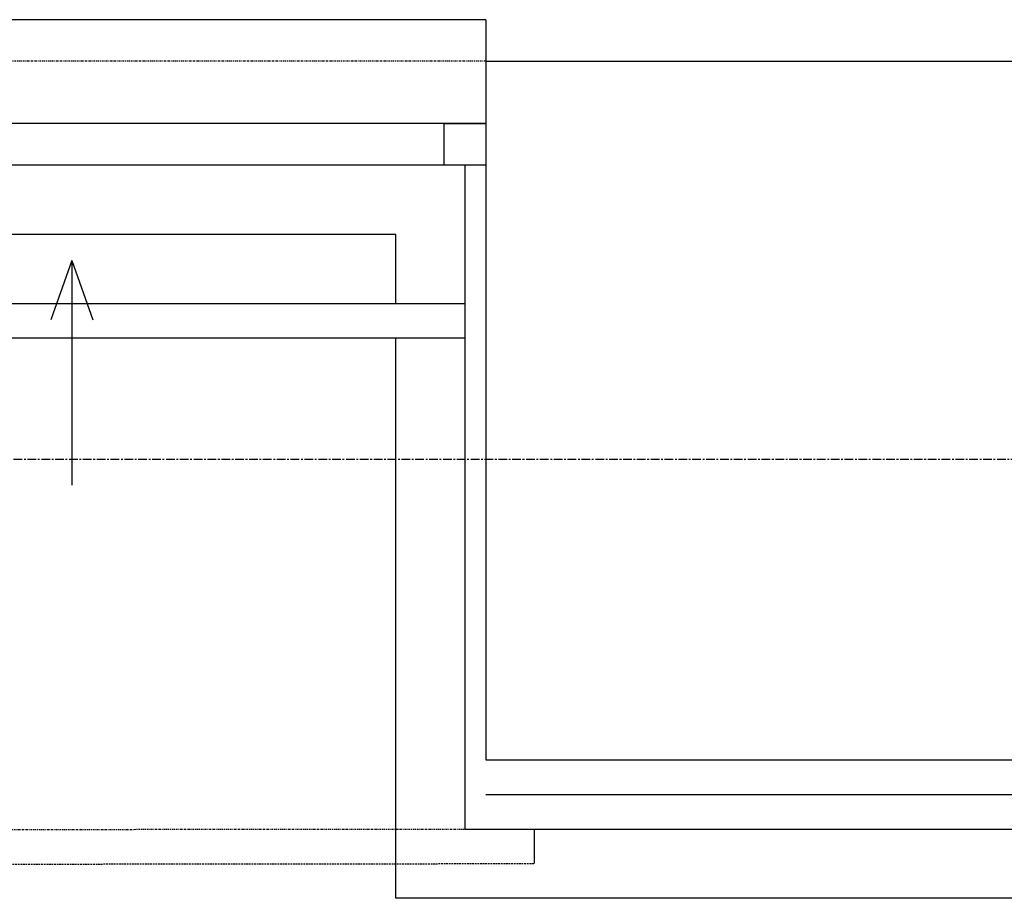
# Model space of a CAD drawing. Header units: inches. Extents: x -281236 to -70395, y 38777 to 102341.
# Tile 93 of 244: x -140914 to -140771, y 50461 to 50588. Entities that reach past the tile are written whole.
import ezdxf

# ---------------------------------------------------------------- set-up
doc = ezdxf.new("R2010")
doc.units = ezdxf.units.IN
doc.header["$MEASUREMENT"] = 0
for name, pattern in [('CENTER', [2, 1.25, -0.25, 0.25, -0.25]), ('DASHDOT', [1, 0.5, -0.25, 0, -0.25]), ('DASHED2', [0.375, 0.25, -0.125])]:
    doc.linetypes.add(name, pattern=pattern)
doc.layers.get('0').update_dxf_attribs({"color": 101})
for name, color, linetype in [('cokół_widok', 255, 'Continuous'), ('Ele-balustrada', 64, 'Continuous'), ('Ins-went-opis', 141, 'Continuous'), ('Okn---okna', 5, 'Continuous'), ('Os-osie glowne', 8, 'CENTER'), ('Sc-cegla pelna', 32, 'Continuous'), ('Sc-izolacja term-obrys', 132, 'Continuous'), ('Sc-izolacja term-styropian', 151, 'STYROPIAN-KA'), ('Sc-nadproza kon', 5, 'DASHED2'), ('W-idok', 9, 'Continuous')]:
    doc.layers.add(name, color=color, linetype=linetype)
doc.linetypes.add('BATTING', pattern='A,0.0001,-0.1,[134,ltypeshp.shx,S=0.1,R=0,X=-0.1,Y=0],-0.2,[134,ltypeshp.shx,S=0.1,R=180,X=0.1,Y=0],-0.1', length=0.4001)
doc.linetypes.add('STYROPIAN-KA', pattern='A,0.0001,-0.1,[135,ltypeshp.shx,S=0.1,R=0,X=-0.1,Y=0],0,[135,ltypeshp.shx,S=0.1,R=180,X=0.1,Y=0],-0.1', length=0.2001)

# ---------------------------------------------------------------- blocks, each defined once
blk = doc.blocks.new('0630_STRZAŁKA')
at = {"ltscale": 0.5}
for points in [[(0, 0), (-3.03, -8.56)], [(0, 0), (0, -32.43)], [(0, 0), (3.03, -8.56)]]:
    blk.add_lwpolyline(points, dxfattribs=at)

msp = doc.modelspace()

# ---------------------------------------------------------------- linework, layer by layer
at = {"layer": 'cokół_widok'}
for points in [[(-140859.3, 50546.72), (-140859.3, 50556.72), (-141161.73, 50556.72), (-141161.67, 50546.72)], [(-140744.3, 50541.72), (-140744.3, 50460.88), (-140859.3, 50460.88), (-140859.3, 50541.72)]]:
    msp.add_lwpolyline(points, dxfattribs=at)
at = {"layer": 'Ele-balustrada'}
for p, q in [((-140849.3, 50546.72), (-141171.67, 50546.72)), ((-140849.3, 50541.72), (-141171.67, 50541.72))]:
    msp.add_line(p, q, dxfattribs=at)
at = {"layer": 'Okn---okna'}
for points in [[(-140846.3, 50572.72), (-141170.29, 50572.72)], [(-140846.3, 50572.72), (-140846.3, 50566.72), (-140852.3, 50566.72), (-140852.3, 50572.72), (-140846.3, 50572.72)], [(-140846.3, 50566.72), (-141170.29, 50566.72)]]:
    msp.add_lwpolyline(points, dxfattribs=at)
at = {"layer": 'Os-osie glowne'}
msp.add_line((-143318.47, 50524.29), (-138010.68, 50524.29), dxfattribs=at)
at = {"layer": 'Sc-cegla pelna'}
for p, q in [((-140846.3, 50581.72), (-140757.3, 50581.72)), ((-140846.3, 50581.71), (-140846.3, 50480.87)), ((-140846.3, 50480.88), (-140757.3, 50480.88))]:
    msp.add_line(p, q, dxfattribs=at)
at = {"layer": 'Sc-izolacja term-obrys'}
for p, q in [((-140849.3, 50566.72), (-140849.3, 50470.88)), ((-140849.3, 50470.88), (-140754.3, 50470.88))]:
    msp.add_line(p, q, dxfattribs=at)
at = {"layer": 'Sc-izolacja term-styropian', "linetype": 'BATTING', "ltscale": 0.25}
msp.add_line((-140846.3, 50475.88), (-140757.3, 50475.88), dxfattribs=at)
at = {"layer": 'Sc-nadproza kon', "linetype": 'DASHDOT', "ltscale": 0.5}
for p, q in [((-140846.3, 50581.72), (-141174.86, 50581.72)), ((-141171.25, 50470.56), (-140849.3, 50470.88))]:
    msp.add_line(p, q, dxfattribs=at)
at = {"layer": 'W-idok'}
for q in [(-141174.95, 50587.72), (-140846.3, 50581.71)]:
    msp.add_line((-140846.3, 50587.72), q, dxfattribs=at)
at = {"layer": 'W-idok', "linetype": 'DASHED2', "ltscale": 40}
msp.add_line((-140839.3, 50470.88), (-140839.3, 50465.89), dxfattribs=at)
at = {"layer": 'W-idok', "linetype": 'DASHED2'}
msp.add_line((-141181.25, 50465.55), (-140839.3, 50465.89), dxfattribs=at)

# ---------------------------------------------------------------- block references
at = {"layer": 'Ins-went-opis', "xscale": -1}
msp.add_blockref('0630_STRZAŁKA', (-140906.05, 50552.93), dxfattribs=at)

doc.saveas('drawing.dxf')
